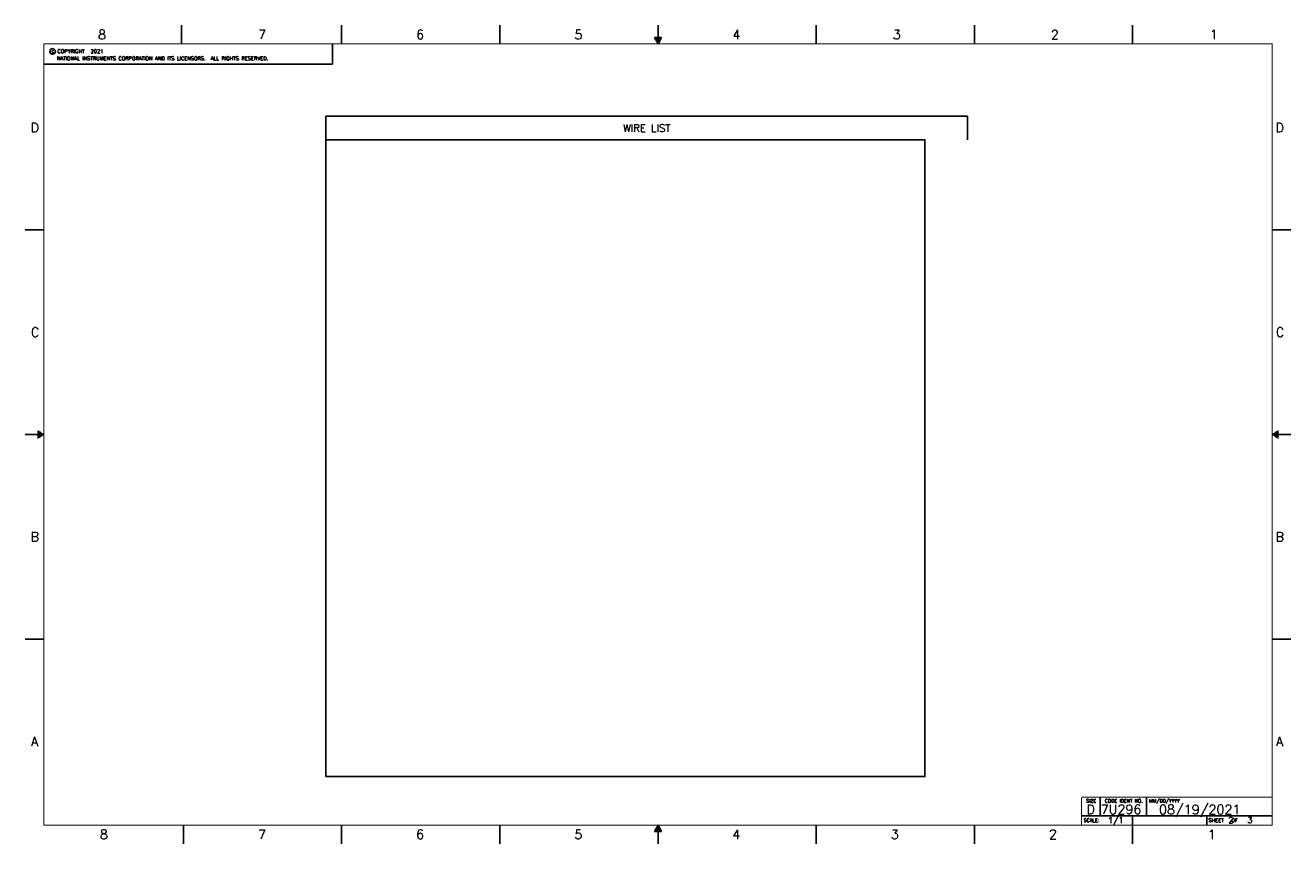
# Model space of a CAD drawing. Header units: inches. Extents: x 0 to 34, y 0 to 22.
import ezdxf
from ezdxf.enums import TextEntityAlignment as Align

# ---------------------------------------------------------------- set-up
doc = ezdxf.new("R2010")
doc.units = ezdxf.units.IN
doc.header["$MEASUREMENT"] = 0
for name, color, linetype in [('DSIZE', 5, 'Continuous'), ('OBJ', 1, 'Continuous'), ('TEXT', 3, 'Continuous')]:
    doc.layers.add(name, color=color, linetype=linetype)
doc.styles.add('ROMAND', font='ROMAND')
doc.styles.add('ROMANS', font='romans.shx')
doc.styles.add('SIMPLEX', font='SIMPLEX')

# ---------------------------------------------------------------- blocks, each defined once
blk = doc.blocks.new('Dsizeh2_cu_r2')
at = {"layer": 'DSIZE'}
for p, q in [((4.2, 21.5), (4.2, 22)), ((8.5, 21.5), (8.5, 22)), ((12.75, 21.5), (12.75, 22)), ((17, 21.5), (17, 22)), ((21.25, 22), (21.25, 21.5)), ((25.5, 22), (25.5, 21.5)), ((29.75, 22), (29.75, 21.5)), ((8.25, 21.5), (8.25, 20.953)), ((17.098, 21.67), (16.902, 21.67)), ((16.902, 21.67), (17, 21.5)), ((16.908, 21.66), (17.092, 21.66)), ((16.913, 21.65), (17.087, 21.65)), ((16.919, 21.64), (17.081, 21.64)), ((16.925, 21.63), (17.075, 21.63)), ((16.931, 21.62), (17.069, 21.62)), ((16.936, 21.61), (17.064, 21.61)), ((16.942, 21.6), (17.058, 21.6)), ((16.948, 21.59), (17.052, 21.59)), ((16.954, 21.58), (17.046, 21.58)), ((16.96, 21.57), (17.04, 21.57)), ((16.965, 21.56), (17.035, 21.56)), ((16.971, 21.55), (17.029, 21.55)), ((16.977, 21.54), (17.023, 21.54)), ((16.983, 21.53), (17.017, 21.53)), ((16.988, 21.52), (17.012, 21.52)), ((16.994, 21.51), (17.006, 21.51)), ((17, 21.5), (17.098, 21.67)), ((0.5, 20.953), (8.25, 20.953)), ((0, 16.5), (0.5, 16.5)), ((33.5, 16.5), (34, 16.5)), ((0.5, 11), (0, 11)), ((0.33, 11.09), (0.344, 11.09)), ((0.33, 11.08), (0.361, 11.08)), ((0.33, 11.07), (0.379, 11.07)), ((0.33, 11.06), (0.396, 11.06)), ((0.33, 11.05), (0.413, 11.05)), ((0.33, 11.04), (0.431, 11.04)), ((0.33, 11.03), (0.448, 11.03)), ((0.33, 11.02), (0.465, 11.02)), ((0.33, 11.01), (0.483, 11.01)), ((0.33, 11), (0.5, 11)), ((0.33, 10.99), (0.483, 10.99)), ((0.33, 10.98), (0.465, 10.98)), ((0.33, 10.97), (0.448, 10.97)), ((0.33, 10.96), (0.431, 10.96)), ((0.33, 10.95), (0.413, 10.95)), ((0.33, 10.94), (0.396, 10.94)), ((0.33, 10.93), (0.379, 10.93)), ((0.33, 10.92), (0.361, 10.92)), ((0.33, 10.91), (0.344, 10.91)), ((33.5, 11), (33.67, 11)), ((34, 11), (33.5, 11)), ((33.517, 11.01), (33.67, 11.01)), ((33.517, 10.99), (33.67, 10.99)), ((33.535, 11.02), (33.67, 11.02)), ((33.535, 10.98), (33.67, 10.98)), ((33.552, 11.03), (33.67, 11.03)), ((33.552, 10.97), (33.67, 10.97)), ((33.569, 11.04), (33.67, 11.04)), ((33.569, 10.96), (33.67, 10.96)), ((33.587, 11.05), (33.67, 11.05)), ((33.587, 10.95), (33.67, 10.95)), ((33.604, 11.06), (33.67, 11.06)), ((33.604, 10.94), (33.67, 10.94)), ((33.621, 11.07), (33.67, 11.07)), ((33.621, 10.93), (33.67, 10.93)), ((33.639, 11.08), (33.67, 11.08)), ((33.639, 10.92), (33.67, 10.92)), ((33.656, 11.09), (33.67, 11.09)), ((33.656, 10.91), (33.67, 10.91)), ((0, 5.5), (0.5, 5.5)), ((34, 5.5), (33.5, 5.5)), ((28.88, 0.75), (28.88, 1.25)), ((30.13, 0.75), (30.13, 1.25)), ((28.38, 0.75), (33.5, 0.75)), ((29.746, 0.75), (29.746, 0.5)), ((31.75, 0.75), (31.75, 0.5)), ((4.25, 0), (4.25, 0.5)), ((8.5, 0), (8.5, 0.5)), ((12.75, 0), (12.75, 0.5)), ((17, 0.5), (16.902, 0.33)), ((16.913, 0.35), (17.087, 0.35)), ((16.919, 0.36), (17.081, 0.36)), ((16.925, 0.37), (17.075, 0.37)), ((16.931, 0.38), (17.069, 0.38)), ((16.936, 0.39), (17.064, 0.39)), ((16.942, 0.4), (17.058, 0.4)), ((16.948, 0.41), (17.052, 0.41)), ((16.954, 0.42), (17.046, 0.42)), ((16.96, 0.43), (17.04, 0.43)), ((16.965, 0.44), (17.035, 0.44)), ((16.971, 0.45), (17.029, 0.45)), ((16.977, 0.46), (17.023, 0.46)), ((16.983, 0.47), (17.017, 0.47)), ((16.988, 0.48), (17.012, 0.48)), ((16.994, 0.49), (17.006, 0.49)), ((17.098, 0.33), (17, 0.5)), ((17, 0), (17, 0.5)), ((21.25, 0), (21.25, 0.5)), ((25.5, 0), (25.5, 0.5)), ((29.75, 0), (29.75, 0.5)), ((16.902, 0.33), (17.098, 0.33)), ((16.908, 0.34), (17.092, 0.34))]:
    blk.add_line(p, q, dxfattribs=at)
at = {"layer": 'DSIZE', "const_width": 0.03}
blk.add_lwpolyline([(0.5, 0.5), (33.5, 0.5), (33.5, 21.5), (0.5, 21.5)], close=True, dxfattribs=at)
for points in [[(28.38, 1.25), (28.38, 0.5)], [(28.38, 1.25), (33.5, 1.25)]]:
    blk.add_lwpolyline(points, dxfattribs=at)
at = {"layer": 'DSIZE'}
blk.add_circle((0.733, 21.298), 0.0754, dxfattribs=at)
at = {"layer": 'TEXT', "color": 5}
for s, height, style, p in [('8', 0.25, 'ROMANS', (1.956, 21.624)), ('7', 0.25, 'ROMANS', (6.256, 21.624)), ('6', 0.25, 'ROMANS', (10.5, 21.624)), ('5', 0.25, 'ROMANS', (14.755, 21.624)), ('4  ', 0.25, 'ROMANS', (19.001, 21.624)), ('3', 0.25, 'ROMANS', (23.306, 21.624)), ('2', 0.25, 'ROMANS', (27.556, 21.624)), ('1', 0.25, 'ROMANS', (31.825, 21.624)), ('c', 0.1, 'SIMPLEX', (0.703, 21.265)), ('COPYRIGHT', 0.1, 'SIMPLEX', (0.862, 21.251)), ('D', 0.25, 'ROMANS', (0.144, 19.126)), ('D', 0.25, 'ROMANS', (33.592, 19.124)), ('C', 0.25, 'ROMANS', (0.15, 13.624)), ('C', 0.25, 'ROMANS', (33.601, 13.624)), ('B', 0.25, 'ROMANS', (0.144, 8.126)), ('B', 0.25, 'ROMANS', (33.592, 8.125)), ('A', 0.25, 'ROMANS', (0.152, 2.624)), ('A', 0.25, 'ROMANS', (33.606, 2.625)), ('7U296', 0.25, 'ROMAND', (28.895, 0.798)), ('8', 0.25, 'ROMANS', (2.006, 0.126)), ('7', 0.25, 'ROMANS', (6.255, 0.125)), ('6', 0.25, 'ROMANS', (10.499, 0.125)), ('5', 0.25, 'ROMANS', (14.754, 0.125)), ('4  ', 0.25, 'ROMANS', (19, 0.125)), ('3', 0.25, 'ROMANS', (23.256, 0.125)), ('2', 0.25, 'ROMANS', (27.506, 0.125)), ('1', 0.25, 'ROMANS', (31.774, 0.125))]:
    blk.add_text(s, height=height, dxfattribs=dict(at, style=style)).set_placement(p)
at = {"layer": 'TEXT', "style": 'ROMAND'}
blk.add_text('D  ', height=0.25, dxfattribs=at).set_placement((28.513, 0.798))
at = {"layer": 'TEXT', "color": 5, "style": 'ROMANS'}
for s, insert, char_height, width, attachment_point in [('{\\Fromand.shx;\\C5;SIZE}', (28.638, 1.2), 0.093, 0.3675, 2), ('{\\Fromand.shx;\\C5;CODE IDENT NO.}', (29.513, 1.2), 0.093, 1.3096, 2), ('{\\Fromand|c0;MM/DD/YYYY}', (30.194, 1.2), 0.093, 1.3384, 1), ('{\\Fromand.shx;\\C5;SHEET   OF}', (31.789, 0.631), 0.1, 1.3384, 4), ('{\\Fromand.shx;\\C5;SCALE:}', (28.437, 0.628), 0.093, 1.3384, 4)]:
    blk.add_mtext(s, dxfattribs=dict(at, insert=insert, char_height=char_height, width=width, attachment_point=attachment_point))
at = {"layer": 'TEXT', "color": 5, "style": 'ROMANS', "flags": 4}
for tag, p in [('COPYRIGHT_SECOND_LINE', (0.851, 21.111)), ('COPYRIGHT', (1.754, 21.302))]:
    blk.add_attdef(tag, text='', height=0.1, dxfattribs=at).set_placement(p, align=Align.MIDDLE_LEFT)
at = {"layer": 'TEXT', "style": 'ROMANS', "flags": 4}
blk.add_attdef('NOTES', text='', height=0.156, dxfattribs=at).set_placement((0.97, 1.078), align=Align.MIDDLE_LEFT)
for tag, height, p in [('DATE_#', 0.25, (31.555, 0.919)), ('SCALE', 0.156, (29.301, 0.631)), ('SH', 0.156, (32.391, 0.633)), ('SH_#', 0.156, (32.903, 0.633))]:
    blk.add_attdef(tag, text='', height=height, dxfattribs=at).set_placement(p, align=Align.MIDDLE_CENTER)

msp = doc.modelspace()

# ---------------------------------------------------------------- linework, layer by layer
at = {"layer": 'OBJ'}
for p, q in [((8.079, 19.555), (25.318, 19.555)), ((8.079, 16.758), (8.079, 19.555)), ((25.318, 18.924), (25.318, 19.555)), ((8.079, 18.924), (24.171, 18.924))]:
    msp.add_line(p, q, dxfattribs=at)
msp.add_lwpolyline([(8.079, 18.924), (24.171, 18.924), (24.171, 1.804), (8.079, 1.804)], close=True, dxfattribs=at)

# ---------------------------------------------------------------- block references
ref = msp.add_blockref('Dsizeh2_cu_r2', (0, 0))
ref.add_attrib('DATE_#', '08/19/2021', dxfattribs={"layer": 'TEXT', "height": 0.25, "style": 'ROMANS'}).set_placement((31.555, 0.919), align=Align.MIDDLE_CENTER)
ref.add_attrib('SCALE', '1/1', dxfattribs={"layer": 'TEXT', "height": 0.1562, "style": 'ROMANS'}).set_placement((29.301, 0.631), align=Align.MIDDLE_CENTER)
ref.add_attrib('SH', '2', dxfattribs={"layer": 'TEXT', "height": 0.156, "style": 'ROMANS'}).set_placement((32.391, 0.633), align=Align.MIDDLE_CENTER)
ref.add_attrib('SH_#', '3', dxfattribs={"layer": 'TEXT', "height": 0.156, "style": 'ROMANS'}).set_placement((32.903, 0.633), align=Align.MIDDLE_CENTER)
ref.add_attrib('COPYRIGHT', '2021', dxfattribs={"layer": 'TEXT', "color": 5, "height": 0.1, "style": 'ROMANS'}).set_placement((1.754, 21.302), align=Align.MIDDLE_LEFT)
ref.add_attrib('COPYRIGHT_SECOND_LINE', 'NATIONAL INSTRUMENTS CORPORATION AND ITS LICENSORS.  ALL RIGHTS RESERVED.', dxfattribs={"layer": 'TEXT', "color": 5, "height": 0.1, "style": 'ROMANS'}).set_placement((0.851, 21.111), align=Align.MIDDLE_LEFT)

# ---------------------------------------------------------------- texts
at = {"layer": 'TEXT', "style": 'ROMANS'}
msp.add_text('WIRE LIST', height=0.1991, dxfattribs=at).set_placement((16.698, 19.237), align=Align.MIDDLE)

doc.saveas('drawing.dxf')
